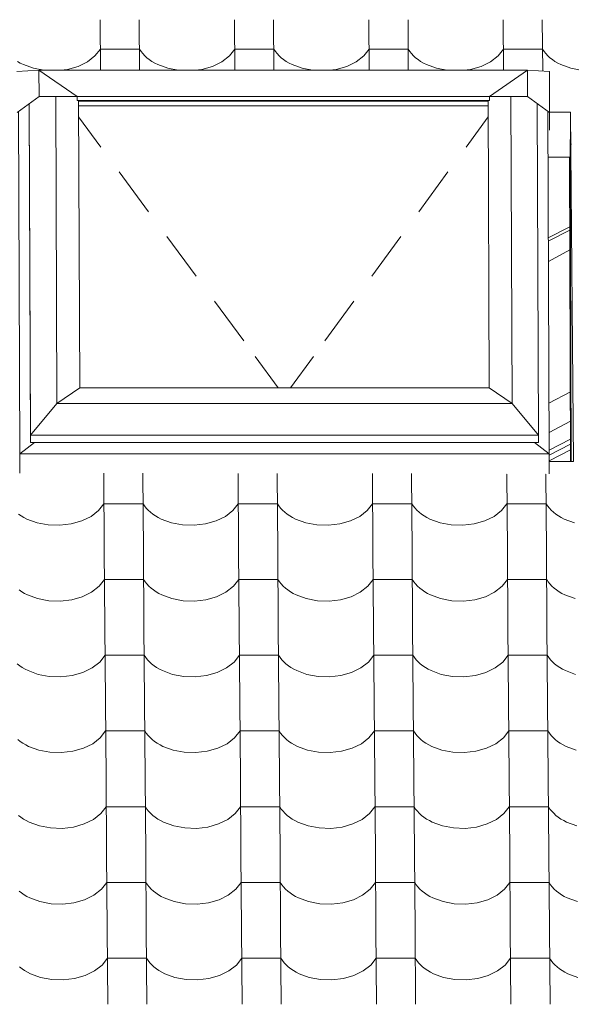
# Model space of a CAD drawing. Header units: millimetres. Extents: x -27785 to 104762, y -947 to 11132.
# Tile 122 of 146: x -6327 to -5650, y 8992 to 10200. Entities that reach past the tile are written whole.
import ezdxf

# ---------------------------------------------------------------- set-up
doc = ezdxf.new("R2010")
doc.units = ezdxf.units.MM
doc.header["$MEASUREMENT"] = 0
for name, color, linetype in [('POHLED JIŽNÍ_1_Bourané_Konstrukce - krov', 7, 'Continuous'), ('POHLED JIŽNÍ_1_Bourané_Konstrukce - střechy a skořepiny', 7, 'Continuous'), ('POHLED JIŽNÍ_1_Bourané_Výplně - Povrchové', 7, 'Continuous'), ('POHLED JIŽNÍ_1_Konstrukce - krov', 7, 'Continuous'), ('POHLED JIŽNÍ_1_Konstrukce - nosné', 7, 'Continuous')]:
    doc.layers.add(name, color=color, linetype=linetype)

# ---------------------------------------------------------------- blocks, each defined once
blk = doc.blocks.new('*X2', base_point=(-29303.7, -27473.9))
at = {"layer": 'POHLED JIŽNÍ_1_Bourané_Výplně - Povrchové', "color": 7, "linetype": 'Continuous', "lineweight": 13}
for p, q in [((-6228.7, 10200.4), (-6228.2, 10138.4)), ((-6180.6, 10200.4), (-6180.2, 10138.4)), ((-6063.7, 10200.4), (-6063.2, 10138.4)), ((-6015.6, 10200.4), (-6015.2, 10138.4)), ((-5898.7, 10200.4), (-5898.2, 10138.4)), ((-5850.6, 10200.4), (-5850.2, 10138.4)), ((-5733.7, 10200.4), (-5733.2, 10138.4)), ((-5685.7, 10200.4), (-5685.2, 10137.4)), ((-6244.2, 10148.7), (-6235, 10155.9)), ((-6235, 10155.9), (-6228.4, 10164.3)), ((-6204.4, 10164.3), (-6228.4, 10164.3)), ((-6180.4, 10164.3), (-6204.4, 10164.3)), ((-6180.4, 10164.3), (-6178.5, 10161.5)), ((-6178.5, 10161.5), (-6176.4, 10158.8)), ((-6176.4, 10158.8), (-6173.9, 10156.2)), ((-6173.9, 10156.2), (-6171.2, 10153.7)), ((-6079.3, 10148.7), (-6070, 10155.9)), ((-6070, 10155.9), (-6063.4, 10164.3)), ((-6039.4, 10164.3), (-6063.4, 10164.3)), ((-6015.4, 10164.3), (-6039.4, 10164.3)), ((-6015.4, 10164.3), (-6013.5, 10161.5)), ((-6013.5, 10161.5), (-6011.4, 10158.8)), ((-6011.4, 10158.8), (-6008.9, 10156.2)), ((-6008.9, 10156.2), (-6006.2, 10153.7)), ((-5914.3, 10148.7), (-5905, 10155.9)), ((-5905, 10155.9), (-5898.4, 10164.3)), ((-5874.4, 10164.3), (-5898.4, 10164.3)), ((-5850.4, 10164.3), (-5874.4, 10164.3)), ((-5850.4, 10164.3), (-5848.5, 10161.5)), ((-5848.5, 10161.5), (-5846.4, 10158.8)), ((-5846.4, 10158.8), (-5844, 10156.2)), ((-5844, 10156.2), (-5841.3, 10153.7)), ((-5749.3, 10148.7), (-5740, 10155.9)), ((-5740, 10155.9), (-5733.4, 10164.3)), ((-5709.4, 10164.3), (-5733.4, 10164.3)), ((-5685.4, 10164.3), (-5709.4, 10164.3)), ((-5685.4, 10164.3), (-5683.5, 10161.5)), ((-5683.5, 10161.5), (-5681.4, 10158.8)), ((-5681.4, 10158.8), (-5679, 10156.2)), ((-5679, 10156.2), (-5676.3, 10153.7)), ((-6330.1, 10149.2), (-6326.7, 10147.2)), ((-6326.7, 10147.2), (-6323, 10145.3)), ((-6323, 10145.3), (-6310.5, 10140.8)), ((-6268.7, 10139.4), (-6255.7, 10143.1)), ((-6255.7, 10143.1), (-6244.2, 10148.7)), ((-6171.2, 10153.7), (-6168.3, 10151.4)), ((-6168.3, 10151.4), (-6165.1, 10149.2)), ((-6165.1, 10149.2), (-6161.7, 10147.2)), ((-6161.7, 10147.2), (-6158, 10145.3)), ((-6158, 10145.3), (-6145.5, 10140.8)), ((-6103.7, 10139.4), (-6090.7, 10143.1)), ((-6090.7, 10143.1), (-6079.3, 10148.7)), ((-6006.2, 10153.7), (-6003.3, 10151.4)), ((-6003.3, 10151.4), (-6000.1, 10149.2)), ((-6000.1, 10149.2), (-5996.7, 10147.2)), ((-5996.7, 10147.2), (-5993, 10145.3)), ((-5993, 10145.3), (-5980.5, 10140.8)), ((-5938.7, 10139.4), (-5925.7, 10143.1)), ((-5925.7, 10143.1), (-5914.3, 10148.7)), ((-5841.3, 10153.7), (-5838.3, 10151.4)), ((-5838.3, 10151.4), (-5835.1, 10149.2)), ((-5835.1, 10149.2), (-5831.7, 10147.2)), ((-5831.7, 10147.2), (-5828, 10145.3)), ((-5828, 10145.3), (-5815.5, 10140.8)), ((-5773.7, 10139.4), (-5760.7, 10143.1)), ((-5760.7, 10143.1), (-5749.3, 10148.7)), ((-5676.3, 10153.7), (-5673.3, 10151.4)), ((-5673.3, 10151.4), (-5670.1, 10149.2)), ((-5670.1, 10149.2), (-5666.7, 10147.2)), ((-5666.7, 10147.2), (-5663, 10145.3)), ((-5663, 10145.3), (-5650.6, 10140.8)), ((-6310.5, 10140.8), (-6297.8, 10138.4)), ((-6277.3, 10138.4), (-6268.7, 10139.4)), ((-6145.5, 10140.8), (-6132.8, 10138.4)), ((-6112.3, 10138.4), (-6103.7, 10139.4)), ((-5980.5, 10140.8), (-5967.8, 10138.4)), ((-5947.3, 10138.4), (-5938.7, 10139.4)), ((-5815.5, 10140.8), (-5802.8, 10138.4)), ((-5782.3, 10138.4), (-5773.7, 10139.4)), ((-5650.6, 10140.8), (-5636.9, 10138.2)), ((-5650.6, 10048), (-5649.8, 10047.8)), ((-6224.3, 9643.7), (-6224.3, 9642.7)), ((-6224.3, 9642.4), (-6223.6, 9549.7)), ((-6176.3, 9643.6), (-6176.3, 9642.7)), ((-6176.3, 9642.4), (-6175.6, 9549.7)), ((-6059.3, 9643.4), (-6059.3, 9642.7)), ((-6059.3, 9642.4), (-6058.6, 9549.7)), ((-6011.3, 9643.4), (-6011.3, 9642.7)), ((-6011.3, 9642.4), (-6010.6, 9549.7)), ((-5894.3, 9643.2), (-5894.3, 9642.7)), ((-5894.3, 9642.4), (-5893.6, 9549.7)), ((-5846.3, 9643.1), (-5846.3, 9642.7)), ((-5846.3, 9642.4), (-5845.6, 9549.7)), ((-5729.3, 9642.9), (-5729.3, 9642.7)), ((-5729.3, 9642.4), (-5728.6, 9549.7)), ((-5681.3, 9642.8), (-5681.3, 9642.7)), ((-5681.3, 9642.4), (-5680.6, 9549.7)), ((-6239.9, 9590.6), (-6230.7, 9597.8)), ((-6230.7, 9597.8), (-6224.1, 9606.2)), ((-6200, 9606.2), (-6224.1, 9606.2)), ((-6176, 9606.2), (-6200, 9606.2)), ((-6176, 9606.2), (-6174.2, 9603.4)), ((-6174.2, 9603.4), (-6172, 9600.7)), ((-6172, 9600.7), (-6169.6, 9598.1)), ((-6169.6, 9598.1), (-6166.9, 9595.7)), ((-6074.9, 9590.6), (-6065.7, 9597.8)), ((-6065.7, 9597.8), (-6059.1, 9606.2)), ((-6035, 9606.2), (-6059.1, 9606.2)), ((-6011, 9606.2), (-6035, 9606.2)), ((-6011, 9606.2), (-6009.2, 9603.4)), ((-6009.2, 9603.4), (-6007, 9600.7)), ((-6007, 9600.7), (-6004.6, 9598.1)), ((-6004.6, 9598.1), (-6001.9, 9595.7)), ((-5909.9, 9590.6), (-5900.7, 9597.8)), ((-5900.7, 9597.8), (-5894.1, 9606.2)), ((-5870, 9606.2), (-5894.1, 9606.2)), ((-5846, 9606.2), (-5870, 9606.2)), ((-5846, 9606.2), (-5844.2, 9603.4)), ((-5844.2, 9603.4), (-5842, 9600.7)), ((-5842, 9600.7), (-5839.6, 9598.1)), ((-5839.6, 9598.1), (-5836.9, 9595.7)), ((-5744.9, 9590.6), (-5735.7, 9597.8)), ((-5735.7, 9597.8), (-5729.1, 9606.2)), ((-5705, 9606.2), (-5729.1, 9606.2)), ((-5681, 9606.2), (-5705, 9606.2)), ((-5681, 9606.2), (-5679.2, 9603.4)), ((-5679.2, 9603.4), (-5677, 9600.7)), ((-5677, 9600.7), (-5674.6, 9598.1)), ((-5674.6, 9598.1), (-5671.9, 9595.7)), ((-6328.9, 9593.3), (-6325.7, 9591.2)), ((-6325.7, 9591.2), (-6322.3, 9589.1)), ((-6322.3, 9589.1), (-6318.7, 9587.3)), ((-6318.7, 9587.3), (-6306.2, 9582.7)), ((-6251.3, 9585.1), (-6239.9, 9590.6)), ((-6166.9, 9595.7), (-6163.9, 9593.3)), ((-6163.9, 9593.3), (-6160.7, 9591.2)), ((-6160.7, 9591.2), (-6157.3, 9589.1)), ((-6157.3, 9589.1), (-6153.7, 9587.3)), ((-6153.7, 9587.3), (-6141.2, 9582.7)), ((-6086.3, 9585.1), (-6074.9, 9590.6)), ((-6001.9, 9595.7), (-5998.9, 9593.3)), ((-5998.9, 9593.3), (-5995.7, 9591.2)), ((-5995.7, 9591.2), (-5992.3, 9589.1)), ((-5992.3, 9589.1), (-5988.7, 9587.3)), ((-5988.7, 9587.3), (-5976.2, 9582.7)), ((-5921.3, 9585.1), (-5909.9, 9590.6)), ((-5836.9, 9595.7), (-5834, 9593.3)), ((-5834, 9593.3), (-5830.7, 9591.2)), ((-5830.7, 9591.2), (-5827.3, 9589.1)), ((-5827.3, 9589.1), (-5823.7, 9587.3)), ((-5823.7, 9587.3), (-5811.2, 9582.7)), ((-5756.4, 9585.1), (-5744.9, 9590.6)), ((-5671.9, 9595.7), (-5669, 9593.3)), ((-5669, 9593.3), (-5665.8, 9591.2)), ((-5665.8, 9591.2), (-5662.3, 9589.1)), ((-5662.3, 9589.1), (-5658.7, 9587.3)), ((-5658.7, 9587.3), (-5646.2, 9582.7)), ((-6306.2, 9582.7), (-6292.5, 9580.1)), ((-6292.5, 9580.1), (-6278.3, 9579.7)), ((-6278.3, 9579.7), (-6264.4, 9581.3)), ((-6264.4, 9581.3), (-6251.3, 9585.1)), ((-6141.2, 9582.7), (-6127.5, 9580.1)), ((-6127.5, 9580.1), (-6113.3, 9579.7)), ((-6113.3, 9579.7), (-6099.4, 9581.3)), ((-6099.4, 9581.3), (-6086.3, 9585.1)), ((-5976.2, 9582.7), (-5962.5, 9580.1)), ((-5962.5, 9580.1), (-5948.3, 9579.7)), ((-5948.3, 9579.7), (-5934.4, 9581.3)), ((-5934.4, 9581.3), (-5921.3, 9585.1)), ((-5811.2, 9582.7), (-5797.5, 9580.1)), ((-5797.5, 9580.1), (-5783.3, 9579.7)), ((-5783.3, 9579.7), (-5769.4, 9581.3)), ((-5769.4, 9581.3), (-5756.4, 9585.1)), ((-6223.6, 9549.4), (-6222.9, 9456.7)), ((-6175.6, 9549.4), (-6174.9, 9456.7)), ((-6058.6, 9549.4), (-6057.9, 9456.7)), ((-6010.6, 9549.4), (-6009.9, 9456.7)), ((-5893.6, 9549.4), (-5892.9, 9456.7)), ((-5845.6, 9549.4), (-5844.9, 9456.7)), ((-5728.6, 9549.4), (-5727.9, 9456.7)), ((-5680.6, 9549.4), (-5679.9, 9456.7)), ((-6229.9, 9504.8), (-6223.3, 9513.2)), ((-6199.3, 9513.2), (-6223.3, 9513.2)), ((-6175.3, 9513.2), (-6199.3, 9513.2)), ((-6175.3, 9513.2), (-6173.4, 9510.4)), ((-6064.9, 9504.8), (-6058.3, 9513.2)), ((-6034.3, 9513.2), (-6058.3, 9513.2)), ((-6010.3, 9513.2), (-6034.3, 9513.2)), ((-6010.3, 9513.2), (-6008.5, 9510.4)), ((-5899.9, 9504.8), (-5893.3, 9513.2)), ((-5869.3, 9513.2), (-5893.3, 9513.2)), ((-5845.3, 9513.2), (-5869.3, 9513.2)), ((-5845.3, 9513.2), (-5843.5, 9510.4)), ((-5734.9, 9504.8), (-5728.3, 9513.2)), ((-5704.3, 9513.2), (-5728.3, 9513.2)), ((-5680.3, 9513.2), (-5704.3, 9513.2)), ((-5680.3, 9513.2), (-5678.5, 9510.4)), ((-6239.2, 9497.6), (-6229.9, 9504.8)), ((-6173.4, 9510.4), (-6171.3, 9507.7)), ((-6171.3, 9507.7), (-6168.9, 9505.1)), ((-6168.9, 9505.1), (-6166.2, 9502.7)), ((-6166.2, 9502.7), (-6163.2, 9500.3)), ((-6074.2, 9497.6), (-6064.9, 9504.8)), ((-6008.5, 9510.4), (-6006.3, 9507.7)), ((-6006.3, 9507.7), (-6003.9, 9505.1)), ((-6003.9, 9505.1), (-6001.2, 9502.7)), ((-6001.2, 9502.7), (-5998.2, 9500.3)), ((-5909.2, 9497.6), (-5899.9, 9504.8)), ((-5843.5, 9510.4), (-5841.3, 9507.7)), ((-5841.3, 9507.7), (-5838.9, 9505.1)), ((-5838.9, 9505.1), (-5836.2, 9502.7)), ((-5836.2, 9502.7), (-5833.2, 9500.3)), ((-5744.2, 9497.6), (-5734.9, 9504.8)), ((-5678.5, 9510.4), (-5676.3, 9507.7)), ((-5676.3, 9507.7), (-5673.9, 9505.1)), ((-5673.9, 9505.1), (-5671.2, 9502.7)), ((-5671.2, 9502.7), (-5668.2, 9500.3)), ((-6328.2, 9500.3), (-6325, 9498.1)), ((-6325, 9498.1), (-6321.6, 9496.1)), ((-6321.6, 9496.1), (-6317.9, 9494.3)), ((-6317.9, 9494.3), (-6305.5, 9489.7)), ((-6305.5, 9489.7), (-6291.8, 9487.1)), ((-6263.6, 9488.3), (-6250.6, 9492)), ((-6250.6, 9492), (-6239.2, 9497.6)), ((-6163.2, 9500.3), (-6160, 9498.1)), ((-6160, 9498.1), (-6156.6, 9496.1)), ((-6156.6, 9496.1), (-6153, 9494.3)), ((-6153, 9494.3), (-6140.5, 9489.7)), ((-6140.5, 9489.7), (-6126.8, 9487.1)), ((-6098.7, 9488.3), (-6085.6, 9492)), ((-6085.6, 9492), (-6074.2, 9497.6)), ((-5998.2, 9500.3), (-5995, 9498.1)), ((-5995, 9498.1), (-5991.6, 9496.1)), ((-5991.6, 9496.1), (-5988, 9494.3)), ((-5988, 9494.3), (-5975.5, 9489.7)), ((-5975.5, 9489.7), (-5961.8, 9487.1)), ((-5933.7, 9488.3), (-5920.6, 9492)), ((-5920.6, 9492), (-5909.2, 9497.6)), ((-5833.2, 9500.3), (-5830, 9498.1)), ((-5830, 9498.1), (-5826.6, 9496.1)), ((-5826.6, 9496.1), (-5823, 9494.3)), ((-5823, 9494.3), (-5810.5, 9489.7)), ((-5810.5, 9489.7), (-5796.8, 9487.1)), ((-5768.7, 9488.3), (-5755.6, 9492)), ((-5755.6, 9492), (-5744.2, 9497.6)), ((-5668.2, 9500.3), (-5665, 9498.1)), ((-5665, 9498.1), (-5661.6, 9496.1)), ((-5661.6, 9496.1), (-5658, 9494.3)), ((-5658, 9494.3), (-5645.5, 9489.7)), ((-6291.8, 9487.1), (-6277.6, 9486.7)), ((-6277.6, 9486.7), (-6263.6, 9488.3)), ((-6126.8, 9487.1), (-6112.6, 9486.7)), ((-6112.6, 9486.7), (-6098.7, 9488.3)), ((-5961.8, 9487.1), (-5947.6, 9486.7)), ((-5947.6, 9486.7), (-5933.7, 9488.3)), ((-5796.8, 9487.1), (-5782.6, 9486.7)), ((-5782.6, 9486.7), (-5768.7, 9488.3)), ((-6222.9, 9456.3), (-6222.2, 9363.7)), ((-6174.9, 9456.3), (-6174.1, 9363.7)), ((-6057.9, 9456.3), (-6057.2, 9363.7)), ((-6009.9, 9456.3), (-6009.1, 9363.7)), ((-5892.9, 9456.3), (-5892.2, 9363.7)), ((-5844.9, 9456.3), (-5844.1, 9363.7)), ((-5727.9, 9456.3), (-5727.2, 9363.7)), ((-5679.9, 9456.3), (-5679.1, 9363.7)), ((-6229.2, 9411.8), (-6222.6, 9420.2)), ((-6198.6, 9420.2), (-6222.6, 9420.2)), ((-6174.6, 9420.2), (-6198.6, 9420.2)), ((-6174.6, 9420.2), (-6172.7, 9417.4)), ((-6172.7, 9417.4), (-6170.6, 9414.7)), ((-6064.2, 9411.8), (-6057.6, 9420.2)), ((-6033.6, 9420.2), (-6057.6, 9420.2)), ((-6009.6, 9420.2), (-6033.6, 9420.2)), ((-6009.6, 9420.2), (-6007.7, 9417.4)), ((-6007.7, 9417.4), (-6005.6, 9414.7)), ((-5899.2, 9411.8), (-5892.6, 9420.2)), ((-5868.6, 9420.2), (-5892.6, 9420.2)), ((-5844.6, 9420.2), (-5868.6, 9420.2)), ((-5844.6, 9420.2), (-5842.7, 9417.4)), ((-5842.7, 9417.4), (-5840.6, 9414.7)), ((-5734.2, 9411.8), (-5727.6, 9420.2)), ((-5703.6, 9420.2), (-5727.6, 9420.2)), ((-5679.6, 9420.2), (-5703.6, 9420.2)), ((-5679.6, 9420.2), (-5677.7, 9417.4)), ((-5677.7, 9417.4), (-5675.6, 9414.7)), ((-6330.4, 9409.6), (-6327.5, 9407.3)), ((-6327.5, 9407.3), (-6324.3, 9405.1)), ((-6324.3, 9405.1), (-6320.9, 9403.1)), ((-6249.9, 9399), (-6238.5, 9404.6)), ((-6238.5, 9404.6), (-6229.2, 9411.8)), ((-6170.6, 9414.7), (-6168.2, 9412.1)), ((-6168.2, 9412.1), (-6165.5, 9409.6)), ((-6165.5, 9409.6), (-6162.5, 9407.3)), ((-6162.5, 9407.3), (-6159.3, 9405.1)), ((-6159.3, 9405.1), (-6155.9, 9403.1)), ((-6084.9, 9399), (-6073.5, 9404.6)), ((-6073.5, 9404.6), (-6064.2, 9411.8)), ((-6005.6, 9414.7), (-6003.2, 9412.1)), ((-6003.2, 9412.1), (-6000.5, 9409.6)), ((-6000.5, 9409.6), (-5997.5, 9407.3)), ((-5997.5, 9407.3), (-5994.3, 9405.1)), ((-5994.3, 9405.1), (-5990.9, 9403.1)), ((-5919.9, 9399), (-5908.5, 9404.6)), ((-5908.5, 9404.6), (-5899.2, 9411.8)), ((-5840.6, 9414.7), (-5838.2, 9412.1)), ((-5838.2, 9412.1), (-5835.5, 9409.6)), ((-5835.5, 9409.6), (-5832.5, 9407.3)), ((-5832.5, 9407.3), (-5829.3, 9405.1)), ((-5829.3, 9405.1), (-5825.9, 9403.1)), ((-5754.9, 9399), (-5743.5, 9404.6)), ((-5743.5, 9404.6), (-5734.2, 9411.8)), ((-5675.6, 9414.7), (-5673.2, 9412.1)), ((-5673.2, 9412.1), (-5670.5, 9409.6)), ((-5670.5, 9409.6), (-5667.5, 9407.3)), ((-5667.5, 9407.3), (-5664.3, 9405.1)), ((-5664.3, 9405.1), (-5660.9, 9403.1)), ((-6320.9, 9403.1), (-6317.2, 9401.3)), ((-6317.2, 9401.3), (-6304.7, 9396.7)), ((-6304.7, 9396.7), (-6291.1, 9394.1)), ((-6291.1, 9394.1), (-6276.9, 9393.6)), ((-6276.9, 9393.6), (-6262.9, 9395.3)), ((-6262.9, 9395.3), (-6249.9, 9399)), ((-6155.9, 9403.1), (-6152.2, 9401.3)), ((-6152.2, 9401.3), (-6139.8, 9396.7)), ((-6139.8, 9396.7), (-6126.1, 9394.1)), ((-6126.1, 9394.1), (-6111.9, 9393.6)), ((-6111.9, 9393.6), (-6097.9, 9395.3)), ((-6097.9, 9395.3), (-6084.9, 9399)), ((-5990.9, 9403.1), (-5987.2, 9401.3)), ((-5987.2, 9401.3), (-5974.8, 9396.7)), ((-5974.8, 9396.7), (-5961.1, 9394.1)), ((-5961.1, 9394.1), (-5946.9, 9393.6)), ((-5946.9, 9393.6), (-5932.9, 9395.3)), ((-5932.9, 9395.3), (-5919.9, 9399)), ((-5825.9, 9403.1), (-5822.2, 9401.3)), ((-5822.2, 9401.3), (-5809.8, 9396.7)), ((-5809.8, 9396.7), (-5796.1, 9394.1)), ((-5796.1, 9394.1), (-5781.9, 9393.6)), ((-5781.9, 9393.6), (-5767.9, 9395.3)), ((-5767.9, 9395.3), (-5754.9, 9399)), ((-5660.9, 9403.1), (-5657.2, 9401.3)), ((-5657.2, 9401.3), (-5644.8, 9396.7)), ((-6222.2, 9363.3), (-6221.4, 9270.7)), ((-6174.1, 9363.3), (-6173.4, 9270.7)), ((-6057.2, 9363.3), (-6056.4, 9270.7)), ((-6009.1, 9363.3), (-6008.4, 9270.7)), ((-5892.2, 9363.3), (-5891.4, 9270.7)), ((-5844.1, 9363.3), (-5843.4, 9270.7)), ((-5727.2, 9363.3), (-5726.5, 9270.7)), ((-5679.1, 9363.3), (-5678.4, 9270.7)), ((-6228.5, 9318.8), (-6221.9, 9327.2)), ((-6197.9, 9327.2), (-6221.9, 9327.2)), ((-6173.8, 9327.2), (-6197.9, 9327.2)), ((-6173.8, 9327.2), (-6172, 9324.4)), ((-6172, 9324.4), (-6169.9, 9321.7)), ((-6169.9, 9321.7), (-6167.4, 9319.1)), ((-6063.5, 9318.8), (-6056.9, 9327.2)), ((-6032.9, 9327.2), (-6056.9, 9327.2)), ((-6008.8, 9327.2), (-6032.9, 9327.2)), ((-6008.8, 9327.2), (-6007, 9324.4)), ((-6007, 9324.4), (-6004.9, 9321.7)), ((-6004.9, 9321.7), (-6002.4, 9319.1)), ((-5898.5, 9318.8), (-5891.9, 9327.2)), ((-5867.9, 9327.2), (-5891.9, 9327.2)), ((-5843.9, 9327.2), (-5867.9, 9327.2)), ((-5843.9, 9327.2), (-5842, 9324.4)), ((-5842, 9324.4), (-5839.9, 9321.7)), ((-5839.9, 9321.7), (-5837.4, 9319.1)), ((-5733.5, 9318.8), (-5726.9, 9327.2)), ((-5702.9, 9327.2), (-5726.9, 9327.2)), ((-5678.9, 9327.2), (-5702.9, 9327.2)), ((-5678.9, 9327.2), (-5677, 9324.4)), ((-5677, 9324.4), (-5674.9, 9321.7)), ((-5674.9, 9321.7), (-5672.4, 9319.1)), ((-6329.7, 9316.6), (-6326.8, 9314.3)), ((-6326.8, 9314.3), (-6323.6, 9312.1)), ((-6323.6, 9312.1), (-6320.1, 9310.1)), ((-6320.1, 9310.1), (-6316.5, 9308.3)), ((-6316.5, 9308.3), (-6304, 9303.7)), ((-6249.2, 9306), (-6237.7, 9311.6)), ((-6237.7, 9311.6), (-6228.5, 9318.8)), ((-6167.4, 9319.1), (-6164.7, 9316.6)), ((-6164.7, 9316.6), (-6161.8, 9314.3)), ((-6161.8, 9314.3), (-6158.6, 9312.1)), ((-6158.6, 9312.1), (-6155.1, 9310.1)), ((-6155.1, 9310.1), (-6151.5, 9308.3)), ((-6151.5, 9308.3), (-6139, 9303.7)), ((-6084.2, 9306), (-6072.7, 9311.6)), ((-6072.7, 9311.6), (-6063.5, 9318.8)), ((-6002.4, 9319.1), (-5999.7, 9316.6)), ((-5999.7, 9316.6), (-5996.8, 9314.3)), ((-5996.8, 9314.3), (-5993.6, 9312.1)), ((-5993.6, 9312.1), (-5990.1, 9310.1)), ((-5990.1, 9310.1), (-5986.5, 9308.3)), ((-5986.5, 9308.3), (-5974, 9303.7)), ((-5919.2, 9306), (-5907.7, 9311.6)), ((-5907.7, 9311.6), (-5898.5, 9318.8)), ((-5837.4, 9319.1), (-5834.7, 9316.6)), ((-5834.7, 9316.6), (-5831.8, 9314.3)), ((-5831.8, 9314.3), (-5828.6, 9312.1)), ((-5828.6, 9312.1), (-5825.1, 9310.1)), ((-5825.1, 9310.1), (-5821.5, 9308.3)), ((-5821.5, 9308.3), (-5809, 9303.7)), ((-5754.2, 9306), (-5742.7, 9311.6)), ((-5742.7, 9311.6), (-5733.5, 9318.8)), ((-5672.4, 9319.1), (-5669.7, 9316.6)), ((-5669.7, 9316.6), (-5666.8, 9314.3)), ((-5666.8, 9314.3), (-5663.6, 9312.1)), ((-5663.6, 9312.1), (-5660.2, 9310.1)), ((-5660.2, 9310.1), (-5656.5, 9308.3)), ((-5656.5, 9308.3), (-5644, 9303.7)), ((-6304, 9303.7), (-6290.3, 9301.1)), ((-6290.3, 9301.1), (-6276.2, 9300.6)), ((-6276.2, 9300.6), (-6262.2, 9302.3)), ((-6262.2, 9302.3), (-6249.2, 9306)), ((-6139, 9303.7), (-6125.3, 9301.1)), ((-6125.3, 9301.1), (-6111.2, 9300.6)), ((-6111.2, 9300.6), (-6097.2, 9302.3)), ((-6097.2, 9302.3), (-6084.2, 9306)), ((-5974, 9303.7), (-5960.4, 9301.1)), ((-5960.4, 9301.1), (-5946.2, 9300.6)), ((-5946.2, 9300.6), (-5932.2, 9302.3)), ((-5932.2, 9302.3), (-5919.2, 9306)), ((-5809, 9303.7), (-5795.4, 9301.1)), ((-5795.4, 9301.1), (-5781.2, 9300.6)), ((-5781.2, 9300.6), (-5767.2, 9302.3)), ((-5767.2, 9302.3), (-5754.2, 9306)), ((-6221.4, 9270.3), (-6220.7, 9177.6)), ((-6173.4, 9270.3), (-6172.7, 9177.6)), ((-6056.4, 9270.3), (-6055.7, 9177.6)), ((-6008.4, 9270.3), (-6007.7, 9177.6)), ((-5891.4, 9270.3), (-5890.7, 9177.6)), ((-5843.4, 9270.3), (-5842.7, 9177.6)), ((-5726.4, 9270.3), (-5725.7, 9177.6)), ((-5678.4, 9270.3), (-5677.7, 9177.6)), ((-6329, 9223.6), (-6326, 9221.3)), ((-6237, 9218.6), (-6227.8, 9225.8)), ((-6227.8, 9225.8), (-6221.2, 9234.2)), ((-6197.1, 9234.2), (-6221.2, 9234.2)), ((-6173.1, 9234.2), (-6197.1, 9234.2)), ((-6173.1, 9234.2), (-6171.3, 9231.4)), ((-6171.3, 9231.4), (-6169.1, 9228.7)), ((-6169.1, 9228.7), (-6166.7, 9226.1)), ((-6166.7, 9226.1), (-6164, 9223.6)), ((-6164, 9223.6), (-6161, 9221.3)), ((-6072, 9218.6), (-6062.8, 9225.8)), ((-6062.8, 9225.8), (-6056.2, 9234.2)), ((-6032.1, 9234.2), (-6056.2, 9234.2)), ((-6008.1, 9234.2), (-6032.1, 9234.2)), ((-6008.1, 9234.2), (-6006.3, 9231.4)), ((-6006.3, 9231.4), (-6004.1, 9228.7)), ((-6004.1, 9228.7), (-6001.7, 9226.1)), ((-6001.7, 9226.1), (-5999, 9223.6)), ((-5999, 9223.6), (-5996.1, 9221.3)), ((-5907, 9218.6), (-5897.8, 9225.8)), ((-5897.8, 9225.8), (-5891.2, 9234.2)), ((-5867.1, 9234.2), (-5891.2, 9234.2)), ((-5843.1, 9234.2), (-5867.1, 9234.2)), ((-5843.1, 9234.2), (-5841.3, 9231.4)), ((-5841.3, 9231.4), (-5839.1, 9228.7)), ((-5839.1, 9228.7), (-5836.7, 9226.1)), ((-5836.7, 9226.1), (-5834, 9223.6)), ((-5834, 9223.6), (-5831.1, 9221.3)), ((-5742, 9218.6), (-5732.8, 9225.8)), ((-5732.8, 9225.8), (-5726.2, 9234.2)), ((-5702.2, 9234.2), (-5726.2, 9234.2)), ((-5678.1, 9234.2), (-5702.2, 9234.2)), ((-5678.1, 9234.2), (-5676.3, 9231.4)), ((-5676.3, 9231.4), (-5674.1, 9228.7)), ((-5674.1, 9228.7), (-5671.7, 9226.1)), ((-5671.7, 9226.1), (-5669, 9223.6)), ((-5669, 9223.6), (-5666.1, 9221.3)), ((-6326, 9221.3), (-6322.8, 9219.1)), ((-6322.8, 9219.1), (-6319.4, 9217.1)), ((-6319.4, 9217.1), (-6315.8, 9215.3)), ((-6315.8, 9215.3), (-6303.3, 9210.7)), ((-6261.5, 9209.3), (-6248.4, 9213)), ((-6248.4, 9213), (-6237, 9218.6)), ((-6161, 9221.3), (-6157.8, 9219.1)), ((-6157.8, 9219.1), (-6154.4, 9217.1)), ((-6154.4, 9217.1), (-6150.8, 9215.3)), ((-6150.8, 9215.3), (-6138.3, 9210.7)), ((-6096.5, 9209.3), (-6083.5, 9213)), ((-6083.5, 9213), (-6072, 9218.6)), ((-5996.1, 9221.3), (-5992.8, 9219.1)), ((-5992.8, 9219.1), (-5989.4, 9217.1)), ((-5989.4, 9217.1), (-5985.8, 9215.3)), ((-5985.8, 9215.3), (-5973.3, 9210.7)), ((-5931.5, 9209.3), (-5918.5, 9213)), ((-5918.5, 9213), (-5907, 9218.6)), ((-5831.1, 9221.3), (-5827.9, 9219.1)), ((-5827.9, 9219.1), (-5824.4, 9217.1)), ((-5824.4, 9217.1), (-5820.8, 9215.3)), ((-5820.8, 9215.3), (-5808.3, 9210.7)), ((-5766.5, 9209.3), (-5753.5, 9213)), ((-5753.5, 9213), (-5742, 9218.6)), ((-5666.1, 9221.3), (-5662.9, 9219.1)), ((-5662.9, 9219.1), (-5659.4, 9217.1)), ((-5659.4, 9217.1), (-5655.8, 9215.3)), ((-5655.8, 9215.3), (-5643.3, 9210.7)), ((-6303.3, 9210.7), (-6289.6, 9208.1)), ((-6289.6, 9208.1), (-6275.4, 9207.6)), ((-6275.4, 9207.6), (-6261.5, 9209.3)), ((-6138.3, 9210.7), (-6124.6, 9208.1)), ((-6124.6, 9208.1), (-6110.4, 9207.6)), ((-6110.4, 9207.6), (-6096.5, 9209.3)), ((-5973.3, 9210.7), (-5959.6, 9208.1)), ((-5959.6, 9208.1), (-5945.4, 9207.6)), ((-5945.4, 9207.6), (-5931.5, 9209.3)), ((-5808.3, 9210.7), (-5794.6, 9208.1)), ((-5794.6, 9208.1), (-5780.4, 9207.6)), ((-5780.4, 9207.6), (-5766.5, 9209.3)), ((-6220.7, 9177.3), (-6220, 9084.6)), ((-6172.7, 9177.3), (-6172, 9084.6)), ((-6055.7, 9177.3), (-6055, 9084.6)), ((-6007.7, 9177.3), (-6007, 9084.6)), ((-5890.7, 9177.3), (-5890, 9084.6)), ((-5842.7, 9177.3), (-5842, 9084.6)), ((-5725.7, 9177.3), (-5725, 9084.6)), ((-5677.7, 9177.3), (-5677, 9084.6)), ((-6227, 9132.8), (-6220.4, 9141.2)), ((-6196.4, 9141.2), (-6220.4, 9141.2)), ((-6172.4, 9141.2), (-6196.4, 9141.2)), ((-6172.4, 9141.2), (-6170.6, 9138.4)), ((-6062, 9132.8), (-6055.4, 9141.2)), ((-6031.4, 9141.2), (-6055.4, 9141.2)), ((-6007.4, 9141.2), (-6031.4, 9141.2)), ((-6007.4, 9141.2), (-6005.6, 9138.4)), ((-5897, 9132.8), (-5890.4, 9141.2)), ((-5866.4, 9141.2), (-5890.4, 9141.2)), ((-5842.4, 9141.2), (-5866.4, 9141.2)), ((-5842.4, 9141.2), (-5840.6, 9138.4)), ((-5732, 9132.8), (-5725.4, 9141.2)), ((-5701.4, 9141.2), (-5725.4, 9141.2)), ((-5677.4, 9141.2), (-5701.4, 9141.2)), ((-5677.4, 9141.2), (-5675.6, 9138.4)), ((-6328.3, 9130.6), (-6325.3, 9128.3)), ((-6325.3, 9128.3), (-6322.1, 9126.1)), ((-6236.3, 9125.6), (-6227, 9132.8)), ((-6170.6, 9138.4), (-6168.4, 9135.7)), ((-6168.4, 9135.7), (-6166, 9133.1)), ((-6166, 9133.1), (-6163.3, 9130.6)), ((-6163.3, 9130.6), (-6160.3, 9128.3)), ((-6160.3, 9128.3), (-6157.1, 9126.1)), ((-6071.3, 9125.6), (-6062, 9132.8)), ((-6005.6, 9138.4), (-6003.4, 9135.7)), ((-6003.4, 9135.7), (-6001, 9133.1)), ((-6001, 9133.1), (-5998.3, 9130.6)), ((-5998.3, 9130.6), (-5995.3, 9128.3)), ((-5995.3, 9128.3), (-5992.1, 9126.1)), ((-5906.3, 9125.6), (-5897, 9132.8)), ((-5840.6, 9138.4), (-5838.4, 9135.7)), ((-5838.4, 9135.7), (-5836, 9133.1)), ((-5836, 9133.1), (-5833.3, 9130.6)), ((-5833.3, 9130.6), (-5830.3, 9128.3)), ((-5830.3, 9128.3), (-5827.1, 9126.1)), ((-5741.3, 9125.6), (-5732, 9132.8)), ((-5675.6, 9138.4), (-5673.4, 9135.7)), ((-5673.4, 9135.7), (-5671, 9133.1)), ((-5671, 9133.1), (-5668.3, 9130.6)), ((-5668.3, 9130.6), (-5665.3, 9128.3)), ((-5665.3, 9128.3), (-5662.1, 9126.1)), ((-6322.1, 9126.1), (-6318.7, 9124.1)), ((-6318.7, 9124.1), (-6315.1, 9122.2)), ((-6315.1, 9122.2), (-6302.6, 9117.7)), ((-6302.6, 9117.7), (-6288.9, 9115.1)), ((-6288.9, 9115.1), (-6274.7, 9114.6)), ((-6274.7, 9114.6), (-6260.8, 9116.3)), ((-6260.8, 9116.3), (-6247.7, 9120)), ((-6247.7, 9120), (-6236.3, 9125.6)), ((-6157.1, 9126.1), (-6153.7, 9124.1)), ((-6153.7, 9124.1), (-6150.1, 9122.2)), ((-6150.1, 9122.2), (-6137.6, 9117.7)), ((-6137.6, 9117.7), (-6123.9, 9115.1)), ((-6123.9, 9115.1), (-6109.7, 9114.6)), ((-6109.7, 9114.6), (-6095.8, 9116.3)), ((-6095.8, 9116.3), (-6082.7, 9120)), ((-6082.7, 9120), (-6071.3, 9125.6)), ((-5992.1, 9126.1), (-5988.7, 9124.1)), ((-5988.7, 9124.1), (-5985.1, 9122.2)), ((-5985.1, 9122.2), (-5972.6, 9117.7)), ((-5972.6, 9117.7), (-5958.9, 9115.1)), ((-5958.9, 9115.1), (-5944.7, 9114.6)), ((-5944.7, 9114.6), (-5930.8, 9116.3)), ((-5930.8, 9116.3), (-5917.7, 9120)), ((-5917.7, 9120), (-5906.3, 9125.6)), ((-5827.1, 9126.1), (-5823.7, 9124.1)), ((-5823.7, 9124.1), (-5820.1, 9122.2)), ((-5820.1, 9122.2), (-5807.6, 9117.7)), ((-5807.6, 9117.7), (-5793.9, 9115.1)), ((-5793.9, 9115.1), (-5779.7, 9114.6)), ((-5779.7, 9114.6), (-5765.8, 9116.3)), ((-5765.8, 9116.3), (-5752.7, 9120)), ((-5752.7, 9120), (-5741.3, 9125.6)), ((-5662.1, 9126.1), (-5658.7, 9124.1)), ((-5658.7, 9124.1), (-5655.1, 9122.2)), ((-5655.1, 9122.2), (-5642.6, 9117.7)), ((-6220, 9084.3), (-6219.3, 8991.6)), ((-6172, 9084.3), (-6171.2, 8991.6)), ((-6055, 9084.3), (-6054.3, 8991.6)), ((-6007, 9084.3), (-6006.2, 8991.6)), ((-5890, 9084.3), (-5889.3, 8991.6)), ((-5842, 9084.3), (-5841.2, 8991.6)), ((-5725, 9084.3), (-5724.3, 8991.6)), ((-5677, 9084.3), (-5676.2, 8991.6)), ((-6226.3, 9039.8), (-6219.7, 9048.1)), ((-6195.7, 9048.1), (-6219.7, 9048.1)), ((-6171.7, 9048.1), (-6195.7, 9048.1)), ((-6171.7, 9048.1), (-6169.8, 9045.4)), ((-6169.8, 9045.4), (-6167.7, 9042.7)), ((-6167.7, 9042.7), (-6165.3, 9040.1)), ((-6061.3, 9039.8), (-6054.7, 9048.1)), ((-6030.7, 9048.1), (-6054.7, 9048.1)), ((-6006.7, 9048.1), (-6030.7, 9048.1)), ((-6006.7, 9048.1), (-6004.8, 9045.4)), ((-6004.8, 9045.4), (-6002.7, 9042.7)), ((-6002.7, 9042.7), (-6000.3, 9040.1)), ((-5896.3, 9039.8), (-5889.7, 9048.1)), ((-5865.7, 9048.1), (-5889.7, 9048.1)), ((-5841.7, 9048.1), (-5865.7, 9048.1)), ((-5841.7, 9048.1), (-5839.8, 9045.4)), ((-5839.8, 9045.4), (-5837.7, 9042.7)), ((-5837.7, 9042.7), (-5835.3, 9040.1)), ((-5731.3, 9039.8), (-5724.7, 9048.1)), ((-5700.7, 9048.1), (-5724.7, 9048.1)), ((-5676.7, 9048.1), (-5700.7, 9048.1)), ((-5676.7, 9048.1), (-5674.8, 9045.4)), ((-5674.8, 9045.4), (-5672.7, 9042.7)), ((-5672.7, 9042.7), (-5670.3, 9040.1)), ((-6327.6, 9037.6), (-6324.6, 9035.3)), ((-6324.6, 9035.3), (-6321.4, 9033.1)), ((-6321.4, 9033.1), (-6318, 9031.1)), ((-6318, 9031.1), (-6314.3, 9029.2)), ((-6247, 9027), (-6235.6, 9032.6)), ((-6235.6, 9032.6), (-6226.3, 9039.8)), ((-6165.3, 9040.1), (-6162.6, 9037.6)), ((-6162.6, 9037.6), (-6159.6, 9035.3)), ((-6159.6, 9035.3), (-6156.4, 9033.1)), ((-6156.4, 9033.1), (-6153, 9031.1)), ((-6153, 9031.1), (-6149.3, 9029.2)), ((-6082, 9027), (-6070.6, 9032.6)), ((-6070.6, 9032.6), (-6061.3, 9039.8)), ((-6000.3, 9040.1), (-5997.6, 9037.6)), ((-5997.6, 9037.6), (-5994.6, 9035.3)), ((-5994.6, 9035.3), (-5991.4, 9033.1)), ((-5991.4, 9033.1), (-5988, 9031.1)), ((-5988, 9031.1), (-5984.3, 9029.2)), ((-5917, 9027), (-5905.6, 9032.6)), ((-5905.6, 9032.6), (-5896.3, 9039.8)), ((-5835.3, 9040.1), (-5832.6, 9037.6)), ((-5832.6, 9037.6), (-5829.6, 9035.3)), ((-5829.6, 9035.3), (-5826.4, 9033.1)), ((-5826.4, 9033.1), (-5823, 9031.1)), ((-5823, 9031.1), (-5819.3, 9029.2)), ((-5752, 9027), (-5740.6, 9032.6)), ((-5740.6, 9032.6), (-5731.3, 9039.8)), ((-5670.3, 9040.1), (-5667.6, 9037.6)), ((-5667.6, 9037.6), (-5664.6, 9035.3)), ((-5664.6, 9035.3), (-5661.4, 9033.1)), ((-5661.4, 9033.1), (-5658, 9031.1)), ((-5658, 9031.1), (-5654.3, 9029.2)), ((-6314.3, 9029.2), (-6301.9, 9024.7)), ((-6301.9, 9024.7), (-6288.2, 9022.1)), ((-6288.2, 9022.1), (-6274, 9021.6)), ((-6274, 9021.6), (-6260, 9023.3)), ((-6260, 9023.3), (-6247, 9027)), ((-6149.3, 9029.2), (-6136.9, 9024.7)), ((-6136.9, 9024.7), (-6123.2, 9022.1)), ((-6123.2, 9022.1), (-6109, 9021.6)), ((-6109, 9021.6), (-6095, 9023.3)), ((-6095, 9023.3), (-6082, 9027)), ((-5984.3, 9029.2), (-5971.9, 9024.7)), ((-5971.9, 9024.7), (-5958.2, 9022.1)), ((-5958.2, 9022.1), (-5944, 9021.6)), ((-5944, 9021.6), (-5930, 9023.3)), ((-5930, 9023.3), (-5917, 9027)), ((-5819.3, 9029.2), (-5806.9, 9024.7)), ((-5806.9, 9024.7), (-5793.2, 9022.1)), ((-5793.2, 9022.1), (-5779, 9021.6)), ((-5779, 9021.6), (-5765, 9023.3)), ((-5765, 9023.3), (-5752, 9027)), ((-5654.3, 9029.2), (-5641.9, 9024.7))]:
    blk.add_line(p, q, dxfattribs=at)

msp = doc.modelspace()

# ---------------------------------------------------------------- linework, layer by layer
at = {"layer": 'POHLED JIŽNÍ_1_Bourané_Konstrukce - krov', "color": 7, "linetype": 'Continuous', "lineweight": 13}
for p, q in [((-6303.8, 10138.4), (-6330.9, 10137)), ((-6303.8, 10138.4), (-6303.7, 10106.3)), ((-6256.7, 10106.3), (-6303.8, 10138.4)), ((-5703.8, 10138.4), (-6303.8, 10138.4)), ((-5750.7, 10106.3), (-5703.8, 10138.4)), ((-5703.8, 10138.4), (-5703.7, 10106.3)), ((-5676.9, 10137), (-5703.8, 10138.4)), ((-5676.9, 10137), (-5676.7, 10086.6)), ((-6303.7, 10106.3), (-6330.7, 10086.6)), ((-6256.7, 10106.3), (-6303.7, 10106.3)), ((-6283.3, 10106.3), (-6281.8, 9729.2)), ((-6256.7, 10101.2), (-6256.7, 10106.3)), ((-5750.7, 10106.3), (-6256.7, 10106.3)), ((-5750.7, 10101.2), (-5750.7, 10106.3)), ((-5750.7, 10106.3), (-5703.7, 10106.3)), ((-5724.2, 10106.3), (-5722.7, 9729.2)), ((-5703.7, 10106.3), (-5676.7, 10086.6)), ((-6315.9, 10097.4), (-6314.3, 9681.3)), ((-6315.9, 10097.4), (-6314.2, 9690.4)), ((-5750.7, 10101.2), (-6256.7, 10101.2)), ((-6255.2, 10101.2), (-6253.8, 9748.4)), ((-5752.3, 10100.3), (-6255.2, 10100.3)), ((-5752.3, 10094.8), (-6255.2, 10094.8)), ((-5752.3, 10101.2), (-5750.9, 9748.4)), ((-5691.9, 10097.6), (-5690.2, 9690.4)), ((-6329.1, 10087.8), (-6327.2, 9667.5)), ((-5678.9, 10088.2), (-5677.2, 9667.5)), ((-5676.7, 10086.6), (-5676.8, 10064.6)), ((-5676.7, 10086.6), (-5676.8, 10064.6)), ((-6255.1, 10081.1), (-6227.8, 10044)), ((-5752.2, 10081.2), (-5779.3, 10044)), ((-5650.2, 9658.2), (-5651.6, 10053.4)), ((-5650.9, 9658.2), (-5652.1, 10031.7)), ((-6205.3, 10013.5), (-6169.3, 9964.7)), ((-5801.6, 10013.5), (-5837.2, 9964.7)), ((-6146.8, 9934.2), (-6110.9, 9885.4)), ((-5859.4, 9934.2), (-5895, 9885.4)), ((-6088.4, 9854.9), (-6052.4, 9806.1)), ((-5917.2, 9854.9), (-5952.8, 9806.1)), ((-6038.3, 9787), (-6009.9, 9748.4)), ((-5966.7, 9787), (-5994.9, 9748.4)), ((-6281.8, 9729.2), (-6253.8, 9748.4)), ((-6253.8, 9748.4), (-5750.9, 9748.4)), ((-5750.9, 9748.4), (-5722.7, 9729.2)), ((-6314.2, 9690.4), (-6281.8, 9729.2)), ((-6281.8, 9729.2), (-5722.7, 9729.2)), ((-5722.7, 9729.2), (-5690.2, 9690.4)), ((-6314.3, 9681.3), (-6314.2, 9690.4)), ((-6314.2, 9690.4), (-5690.2, 9690.4)), ((-5690.2, 9690.4), (-5690.3, 9681.3)), ((-6327.2, 9667.5), (-6309.5, 9681.3)), ((-6314.3, 9681.3), (-5690.3, 9681.3)), ((-5695.1, 9681.3), (-5677.2, 9667.5)), ((-6327.3, 9643.9), (-6327.2, 9667.5)), ((-6327.2, 9667.5), (-5677.2, 9667.5)), ((-5677.2, 9667.5), (-5677.3, 9642.8))]:
    msp.add_line(p, q, dxfattribs=at)
at = {"layer": 'POHLED JIŽNÍ_1_Bourané_Konstrukce - střechy a skořepiny', "color": 7, "linetype": 'Continuous', "lineweight": 13}
for p, q in [((-5678.9, 10086.9), (-5677.3, 10086.9)), ((-5677.3, 10086.9), (-5650.9, 10086.9)), ((-5651.1, 10053.4), (-5650.9, 10086.9)), ((-5650.9, 10086.9), (-5647.5, 9658.2)), ((-5678.7, 10031.7), (-5651.6, 10031.7)), ((-5651.8, 9946), (-5678.3, 9932.5)), ((-5647.5, 9658.2), (-5677.3, 9658.2))]:
    msp.add_line(p, q, dxfattribs=at)
at = {"layer": 'POHLED JIŽNÍ_1_Konstrukce - krov', "color": 7, "linetype": 'Continuous', "lineweight": 13}
for p, q in [((-5678.3, 9928.5), (-5651.8, 9941.9)), ((-5678.2, 9903.7), (-5651.7, 9917.7)), ((-5677.5, 9729.6), (-5651.2, 9743.5)), ((-5677.3, 9693.6), (-5651, 9707.5)), ((-5677.3, 9672), (-5651, 9685.5)), ((-5677.3, 9665.9), (-5650.9, 9679.4)), ((-5677.3, 9658.8), (-5650.9, 9672.5))]:
    msp.add_line(p, q, dxfattribs=at)

# ---------------------------------------------------------------- block references
at = {"layer": 'POHLED JIŽNÍ_1_Konstrukce - nosné', "color": 9, "linetype": 'Continuous', "lineweight": 13}
msp.add_blockref('*X2', (-29303.7, -27473.9), dxfattribs=at)

doc.saveas('drawing.dxf')
